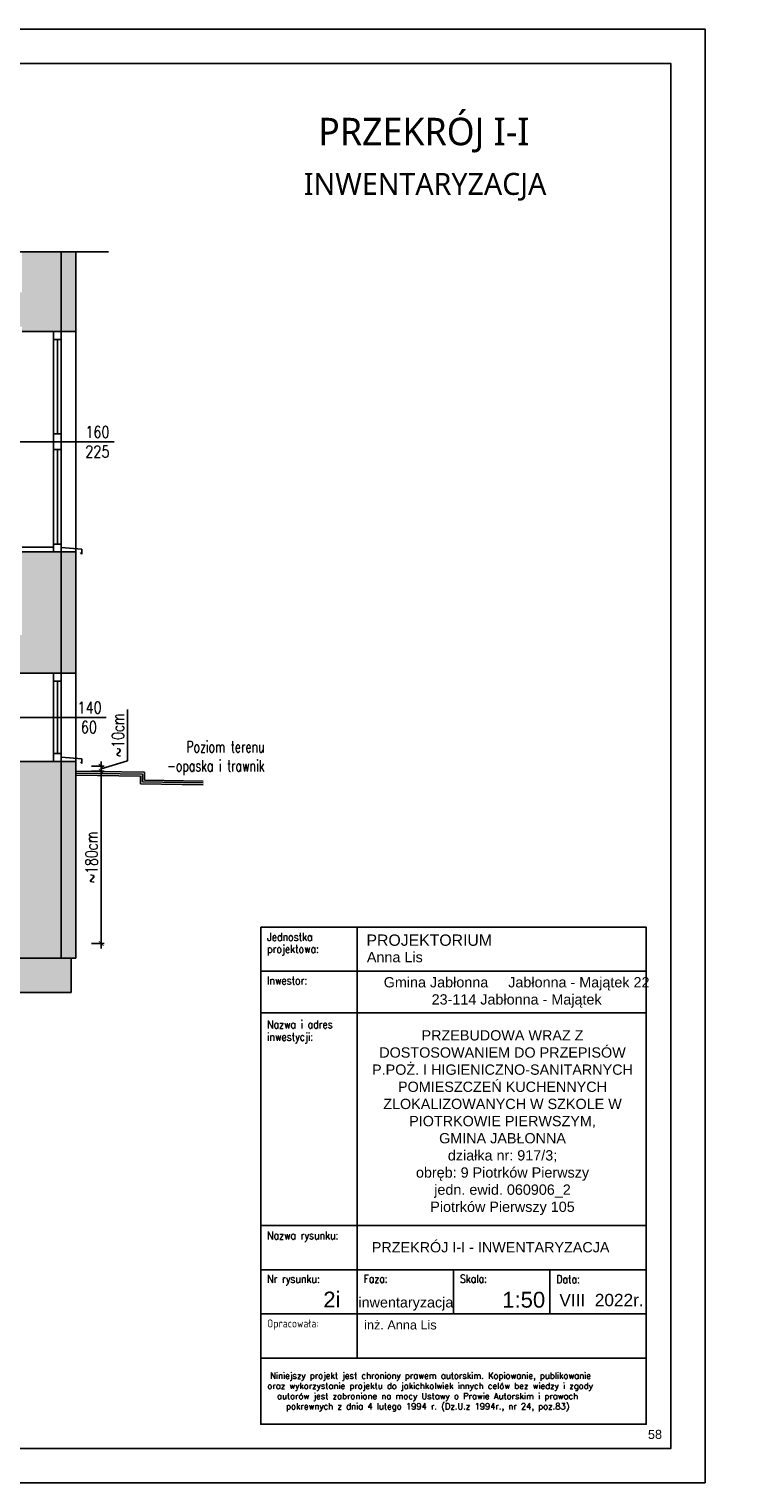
# Model space of a CAD drawing. Header units: millimetres. Extents: x 31969 to 285678, y -69766 to -1123.
# Tile 73 of 102: x 146449 to 147164, y -7196 to -5711. Entities that reach past the tile are written whole.
import ezdxf
from ezdxf.lldxf.tags import DXFTag

# ---------------------------------------------------------------- set-up
doc = ezdxf.new("R2010")
doc.units = ezdxf.units.MM
for name, color, linetype in [('a-izolacja 1', 3, 'Continuous'), ('a-opis 1', 3, 'Continuous'), ('a-opis 2', 1, 'Continuous'), ('a-opis stolarki 2', 1, 'Continuous'), ('a-przekrój 1', 3, 'Continuous'), ('a-stolarka okienna', 3, 'Continuous'), ('a-szkło', 4, 'Continuous'), ('a-szraf', 252, 'Continuous'), ('a-wymiary', 11, 'Continuous'), ('a-ściany istniejące murowane', 6, 'Continuous')]:
    doc.layers.add(name, color=color, linetype=linetype)
doc.styles.add('IREK', font='simplex.shx', dxfattribs={"width": 0.8})
doc.styles.add('MAREK', font='simplex.shx')
doc.styles.add('PRZEKRÓJ2', font='l_10646.ttf')
doc.styles.add('RS01507', font='romans.shx', dxfattribs={"width": 0.7, "height": 0.15})
doc.styles.add('TABELA2', font='arial.ttf', dxfattribs={"height": 10})
doc.styles.add('WYMIAR', font='romans.shx', dxfattribs={"width": 0.8})
doc.styles.add('WYMIARY', font='simplex.shx', dxfattribs={"width": 0.75})
tags = doc.linetypes.add('DASHED', pattern=[0.75, 0.5, -0.25]).pattern_tags.tags
tags[6:7] = [DXFTag(74, 4), DXFTag(75, 0), DXFTag(340, '0'), DXFTag(46, 1.0), DXFTag(50, 0.0), DXFTag(44, 0.0), DXFTag(45, 0.0)]
tags[4:5] = [DXFTag(74, 4), DXFTag(75, 0), DXFTag(340, '0'), DXFTag(46, 1.0), DXFTag(50, 0.0), DXFTag(44, 0.0), DXFTag(45, 0.0)]
doc.dimstyles.new('MAREK50', dxfattribs={"dimtxt": 12.5, "dimasz": 5, "dimexe": 3, "dimexo": 2, "dimgap": 3.5, "dimtad": 1, "dimdec": 1, "dimdsep": 46, "dimtxsty": 'WYMIARY', "dimblk1": 'ARCHTICK', "dimblk2": 'ARCHTICK', "dimsah": 1, "dimcen": 2.5, "dimdle": 5, "dimadec": 0, "dimazin": 0, "dimtfac": 1, "dimtdec": 1, "dimtmove": 1, "dimatfit": 3, "dimldrblk": 'ARCHTICK', "dimfxl": 0, "dimtolj": 1, "dimtzin": 0, "dimarcsym": 0})

# ---------------------------------------------------------------- blocks, each defined once
blk = doc.blocks.new('_ARCHTICK')
at = {"color": 0, "linetype": 'ByBlock', "const_width": 0.15}
blk.add_lwpolyline([(-0.5, -0.5), (0.5, 0.5)], dxfattribs=at)
blk = doc.blocks.new('*D36')
at = {"layer": 'a-wymiary', "color": 0, "lineweight": -2, "ltscale": 100}
for p, q in [((146549.7, -6458.3), (146549.7, -6405.8)), ((146522.7, -6466.4), (146549.7, -6458.3)), ((146522.7, -6463.9), (146522.7, -6458.9)), ((146512.7, -6463.9), (146525.7, -6463.9)), ((146512.7, -6468.9), (146525.7, -6468.9)), ((146522.7, -6463.9), (146522.7, -6468.9)), ((146522.7, -6463.9), (146522.7, -6468.9)), ((146522.7, -6468.9), (146522.7, -6473.9))]:
    blk.add_line(p, q, dxfattribs=at)
at = {"layer": 'DEFPOINTS', "color": 0, "ltscale": 100}
for p in [(146496.4, -6468.9), (146497, -6463.9), (146522.7, -6468.9)]:
    blk.add_point(p, dxfattribs=at)
at = {"layer": 'a-wymiary', "color": 0, "lineweight": -2, "ltscale": 100, "xscale": 5, "yscale": 5, "zscale": 5}
for p, rotation in [((146522.7, -6463.9), 270), ((146522.7, -6468.9), 90)]:
    blk.add_blockref('_ARCHTICK', p, dxfattribs=dict(at, rotation=rotation))
at = {"layer": 'a-wymiary', "color": 0, "ltscale": 100, "insert": (146539.9, -6432.1), "char_height": 12.5, "attachment_point": 5, "rotation": 90, "style": 'WYMIARY'}
blk.add_mtext('\\A1;~10cm', dxfattribs=at)
blk = doc.blocks.new('*D146')
at = {"layer": 'a-wymiary', "color": 0, "lineweight": -2, "ltscale": 100}
for p, q in [((146512.7, -6468.9), (146525.7, -6468.9)), ((146522.7, -6463.9), (146522.7, -6649.9)), ((146512.7, -6644.9), (146525.7, -6644.9))]:
    blk.add_line(p, q, dxfattribs=at)
at = {"layer": 'DEFPOINTS', "color": 0, "ltscale": 100}
for p in [(146496.4, -6468.9), (146427, -6644.9), (146522.7, -6644.9)]:
    blk.add_point(p, dxfattribs=at)
at = {"layer": 'a-wymiary', "color": 0, "lineweight": -2, "ltscale": 100, "xscale": 5, "yscale": 5, "zscale": 5}
for p, rotation in [((146522.7, -6468.9), 90), ((146522.7, -6644.9), 270)]:
    blk.add_blockref('_ARCHTICK', p, dxfattribs=dict(at, rotation=rotation))
at = {"layer": 'a-wymiary', "color": 0, "ltscale": 100, "insert": (146512.9, -6556.9), "char_height": 12.5, "attachment_point": 5, "rotation": 90, "style": 'WYMIARY'}
blk.add_mtext('\\A1;~180cm', dxfattribs=at)

msp = doc.modelspace()

# ---------------------------------------------------------------- hatches: boundary and pattern name
at = {"layer": 'a-szraf', "ltscale": 0.9}
h = msp.add_hatch(color=254, dxfattribs=at)
h.dxf.hatch_style = 1
h.paths.add_polyline_path([(146481.96, -5938.46), (146441.96, -5938.46), (146441.96, -5979.95), (145410.96, -5979.95), (145410.96, -5938.46), (145370.96, -5938.46), (145370.96, -6019.95), (145410.96, -6019.95), (145410.96, -6014.95), (146441.96, -6014.95), (146441.96, -6019.95), (146481.96, -6019.95)])
h.paths.add_polyline_path([(145370.96, -5938.46), (145355.96, -5938.46), (145355.96, -6019.95), (145370.96, -6019.95)])
h.paths.add_polyline_path([(146496.96, -5938.46), (146481.96, -5938.46), (146481.96, -6019.95), (146496.96, -6019.95)])
h.paths.add_polyline_path([(146496.96, -6244.95), (146481.96, -6244.95), (146481.96, -6368.95), (146496.96, -6368.95)])
h.paths.add_polyline_path([(146481.96, -6244.95), (146441.96, -6244.95), (146441.96, -6329.95), (145410.96, -6329.95), (145410.96, -6244.95), (145370.96, -6244.95), (145370.96, -6368.95), (145425.96, -6368.95), (145425.96, -6364.95), (145978.96, -6364.95), (145978.96, -6440.95), (146022.96, -6440.95), (146022.96, -6364.95), (146426.96, -6364.95), (146426.96, -6368.95), (146481.96, -6368.95)])
h.paths.add_polyline_path([(145370.96, -6244.95), (145355.96, -6244.95), (145355.96, -6368.95), (145370.96, -6368.95)])
h.paths.add_polyline_path([(145425.96, -6458.95), (145370.96, -6458.95), (145370.96, -6659.95), (145425.96, -6659.95)])
h.paths.add_polyline_path([(145370.96, -6458.95), (145355.96, -6458.95), (145355.96, -6659.95), (145360.96, -6659.95), (145370.96, -6659.95)])
h.paths.add_polyline_path([(145435.96, -6659.95), (145360.96, -6659.95), (145360.96, -6694.95), (145435.96, -6694.95)])
h.paths.add_polyline_path([(146491.96, -6659.95), (146416.96, -6659.95), (146416.96, -6694.95), (146491.96, -6694.95)])
h.paths.add_polyline_path([(146481.96, -6458.95), (146426.96, -6458.95), (146426.96, -6659.95), (146481.96, -6659.95)])
h.paths.add_polyline_path([(146496.96, -6458.95), (146481.96, -6458.95), (146481.96, -6659.95), (146491.96, -6659.95), (146496.96, -6659.95)])
h.paths.add_polyline_path([(146196.96, -6364.95), (146181.96, -6364.95), (146181.96, -6440.95), (146196.96, -6440.95)], flags=17)
h.paths.add_polyline_path([(146324.96, -6364.95), (146309.96, -6364.95), (146309.96, -6644.95), (146324.96, -6644.95)])
h.paths.add_polyline_path([(146416.96, -6667.95), (145435.96, -6667.95), (145435.96, -6682.95), (146416.96, -6682.95)])
h.paths.add_polyline_path([(146416.96, -6659.95), (146426.96, -6659.95), (146426.96, -6657.95), (145425.96, -6657.95), (145425.96, -6659.95), (145435.96, -6659.95), (145435.96, -6667.95), (146416.96, -6667.95)])
h.paths.add_polyline_path([(146426.96, -6650.95), (145425.96, -6650.95), (145425.96, -6657.95), (146426.96, -6657.95)])
h.paths.add_polyline_path([(146426.96, -6644.95), (146022.96, -6644.95), (145425.96, -6644.95), (145425.96, -6650.95), (146426.96, -6650.95)])
h.paths.add_polyline_path([(146022.96, -6641.95), (146014.96, -6641.95), (145545.22, -6641.95), (145545.22, -6642.14), (145545.03, -6641.95), (145425.96, -6641.95), (145425.96, -6644.95), (146022.96, -6644.95)])
h.paths.add_polyline_path([(145913.95, -6007.76), (146005.58, -6007.76), (146005.58, -5988.76), (145913.95, -5988.76)], flags=24)
h.paths.add_polyline_path([(145480.07, -6358.47), (145480.07, -6345.53), (145461.32, -6345.53), (145461.32, -6358.47)], flags=24)
h.paths.add_polyline_path([(146386.06, -6362.22), (146386.06, -6349.28), (146367.31, -6349.28), (146367.31, -6362.22)], flags=24)
h.paths.add_polyline_path([(145838.27, -6358.88), (146114.45, -6358.88), (146114.45, -6339.88), (145838.27, -6339.88)], flags=24)

# ---------------------------------------------------------------- linework, layer by layer
at = {"layer": 'a-izolacja 1'}
for p, q in [((146481.96, -6019.95), (146481.96, -5938.46)), ((146481.96, -6368.95), (146481.96, -6244.95)), ((146481.96, -6659.95), (146481.96, -6458.95))]:
    msp.add_line(p, q, dxfattribs=at)
at = {"layer": 'a-opis 1', "ltscale": 0.5}
for p, q in [((146784.3, -6628.24), (146784.3, -7023.35)), ((146685.78, -6673.06), (147079.86, -6673.06)), ((146685.78, -6715.61), (147079.86, -6715.61)), ((146981.34, -6715.61), (147079.86, -6715.61)), ((146685.78, -6933.06), (147079.86, -6933.06)), ((146685.78, -6978.21), (147079.86, -6978.21)), ((146882.82, -6978.21), (146882.82, -7023.35)), ((146981.34, -6978.21), (146981.34, -7023.35)), ((146685.78, -7023.35), (147079.86, -7023.35)), ((146685.78, -7023.35), (147079.86, -7023.35)), ((146784.3, -7023.35), (146784.3, -7068.5)), ((146685.78, -7068.5), (147079.86, -7068.5)), ((146685.78, -7068.5), (147079.86, -7068.5))]:
    msp.add_line(p, q, dxfattribs=at)
at = {"layer": 'a-opis 2', "ltscale": 2}
for points in [[(147139.86, -7195.89), (145039.86, -7195.89), (145039.86, -5710.89), (147139.86, -5710.89)], [(145164.86, -5745.89), (147104.86, -5745.89), (147104.86, -7160.89), (145164.86, -7160.89)], [(146685.78, -6628.24), (147079.86, -6628.24), (147079.86, -7135.89), (146685.78, -7135.89)], [(146685.78, -6628.24), (147079.86, -6628.24), (147079.86, -7135.89), (146685.78, -7135.89)]]:
    msp.add_lwpolyline(points, close=True, dxfattribs=at)
at = {"layer": 'a-opis stolarki 2'}
for p, q in [((146535.86, -6132.45), (146425.89, -6132.45)), ((146527.95, -6413.95), (146417.98, -6413.95))]:
    msp.add_line(p, q, dxfattribs=at)
at = {"layer": 'a-przekrój 1'}
for p, q in [((146496.96, -6468.95), (146566.96, -6469.95)), ((146496.96, -6470.95), (146564.96, -6471.91)), ((146496.96, -6472.95), (146562.96, -6473.88)), ((146562.96, -6473.88), (146562.96, -6481.88)), ((146564.96, -6471.91), (146564.96, -6479.91)), ((146566.96, -6469.95), (146566.96, -6477.95)), ((146562.96, -6481.88), (146626.96, -6482.95)), ((146564.96, -6479.91), (146626.96, -6480.95)), ((146566.96, -6477.95), (146626.96, -6478.95))]:
    msp.add_line(p, q, dxfattribs=at)
at = {"layer": 'a-stolarka okienna'}
for p, q in [((146473.96, -6020.17), (146473.96, -6244.95)), ((146473.96, -6027.95), (146481.96, -6027.95)), ((146481.96, -6019.95), (146481.96, -6244.95)), ((146496.96, -6019.95), (146496.96, -6244.72)), ((146473.96, -6124.45), (146481.96, -6124.45)), ((146473.96, -6132.45), (146481.96, -6132.45)), ((146473.96, -6140.45), (146481.96, -6140.45)), ((146473.96, -6236.95), (146481.96, -6236.95)), ((146441.96, -6239.95), (146473.96, -6239.95)), ((146502.92, -6242.19), (146481.96, -6240.45)), ((146502.92, -6247.19), (146501.78, -6245.69)), ((146502.92, -6247.19), (146502.92, -6242.19)), ((146473.96, -6369.17), (146473.96, -6458.95)), ((146481.96, -6368.95), (146481.96, -6458.95)), ((146496.96, -6369.17), (146496.96, -6458.95)), ((146473.96, -6376.95), (146481.96, -6376.95)), ((146473.96, -6450.95), (146481.96, -6450.95)), ((146502.92, -6456.19), (146481.96, -6454.45)), ((146502.92, -6461.19), (146501.78, -6459.69)), ((146502.92, -6461.19), (146502.92, -6456.19))]:
    msp.add_line(p, q, dxfattribs=at)
at = {"layer": 'a-szkło', "ltscale": 2}
for p, q in [((146477.96, -6124.45), (146477.96, -6027.95)), ((146477.96, -6236.95), (146477.96, -6140.45)), ((146477.96, -6450.95), (146477.96, -6376.95))]:
    msp.add_line(p, q, dxfattribs=at)
at = {"layer": 'a-ściany istniejące murowane', "linetype": 'DASHED', "ltscale": 20}
msp.add_line((146530.13, -5938.46), (145325.56, -5938.46), dxfattribs=at)
at = {"layer": 'a-ściany istniejące murowane'}
for p, q in [((146496.96, -6019.95), (146496.96, -5938.46)), ((146441.96, -6019.95), (146496.96, -6019.95)), ((146441.96, -6244.95), (146496.96, -6244.95)), ((146496.96, -6368.95), (146496.96, -6244.95)), ((146496.96, -6368.95), (146426.96, -6368.95)), ((146426.96, -6458.95), (146496.96, -6458.95)), ((146496.96, -6659.95), (146496.96, -6458.95)), ((146491.96, -6659.95), (146496.96, -6659.95))]:
    msp.add_line(p, q, dxfattribs=at)
msp.add_lwpolyline([(146491.96, -6659.95), (146416.96, -6659.95), (146416.96, -6694.95), (146491.96, -6694.95)], close=True, dxfattribs=at)

# ---------------------------------------------------------------- texts
at = {"layer": 'a-opis 1', "ltscale": 0.5, "style": 'IREK', "width": 0.85}
for s, height, p in [('Jednostka ', 8.165, (146692.39, -6642.3)), ('projektowa:', 8.1648, (146692.39, -6654.57)), ('Inwestor:', 8.165, (146692.39, -6686.77)), ('Nazwa i adres', 8.1648, (146692.39, -6731.6)), ('inwestycji:', 8.1648, (146692.39, -6744.22)), ('Nazwa rysunku:', 8.1648, (146692.39, -6947.1)), ('Nr rysunku:', 8.1648, (146692.39, -6991.6)), ('Faza:', 8.165, (146790.91, -6991.4)), ('Skala:', 8.165, (146889.43, -6991.4)), ('Data:', 8.165, (146987.95, -6991.92)), ('Opracowała:', 8.1648, (146692.39, -7037.07))]:
    msp.add_text(s, height=height, dxfattribs=at).set_placement(p)
at = {"layer": 'a-opis 1', "ltscale": 0.5, "style": 'TABELA2'}
for s, height, p in [('PROJEKTORIUM', 11.5547, (146793.92, -6647.27)), ('Anna Lis', 10.504, (146794.29, -6664.09)), ('PRZEKRÓJ I-I - INWENTARYZACJA', 10.5043, (146799.32, -6960.41)), ('2i', 16.166, (146749.75, -7016.68)), ('inwentaryzacja', 10.5043, (146785.63, -7016.68)), ('  1:50', 16.166, (146920.04, -7016.86)), ('VIII  2022r.', 12.6051, (146991.01, -7015.37)), ('inż. Anna Lis', 9.2648, (146791.5, -7039.14)), ('58', 9.265, (147081.52, -7150.95))]:
    msp.add_text(s, height=height, dxfattribs=at).set_placement(p)
at = {"layer": 'a-opis 1', "ltscale": 40, "insert": (146689.69, -6438.2), "char_height": 11.613, "width": 139.889, "attachment_point": 3, "style": 'RS01507'}
msp.add_mtext('Poziom terenu\\P-opaska i trawnik', dxfattribs=at)
at = {"layer": 'a-opis 1', "ltscale": 0.5}
for s, insert, char_height, width, attachment_point, style in [('{\\fArial|b0|i0|c238|p34;Gmina Jabłonna     Jabłonna - Majątek 22^I\\P23-114 Jabłonna - Majątek}', (146947.31, -6694.85, -38205), 10.5043, 333.0192, 5, 'TABELA2'), ('{\\fArial|b0|i0|c238|p34;\\PPRZEBUDOWA WRAZ Z DOSTOSOWANIEM DO PRZEPISÓW P.POŻ. I HIGIENICZNO-SANITARNYCH POMIESZCZEŃ KUCHENNYCH ZLOKALIZOWANYCH W SZKOLE W PIOTRKOWIE PIERWSZYM, \\PGMINA JABŁONNA\\Pdziałka nr: 917/3; \\Pobręb: 9 Piotrków Pierwszy \\Pjedn. ewid. 060906_2\\PPiotrków Pierwszy 105}', (146932.9, -6819.11, 38205), 10.50429, 291.6593, 5, 'TABELA2'), ('{\\W1.04846; }Niniejszy projekt jest chroniony prawem autorskim. Kopiowanie, publikowanie \\P{\\W0.31162; }oraz wykorzystanie projektu do jakichkolwiek innych celów bez wiedzy i zgody \\P{\\W2.68004; }autorów jest zabronione na mocy Ustawy o Prawie Autorskim i prawach \\P{\\W4.83793; }pokrewnych z dnia 4 lutego 1994 r. (Dz.U.z 1994r., nr 24, poz.83)', (146690.96, -7083.23), 6.25, 382.3933, 1, 'MAREK')]:
    msp.add_mtext(s, dxfattribs=dict(at, insert=insert, char_height=char_height, width=width, attachment_point=attachment_point, style=style))
at = {"layer": 'a-opis 2', "ltscale": 2, "style": 'PRZEKRÓJ2'}
for s, height, p in [('PRZEKRÓJ I-I', 28.0378, (146744.57, -5829.55)), ('INWENTARYZACJA', 22.4302, (146729.86, -5880.26))]:
    msp.add_text(s, height=height, dxfattribs=at).set_placement(p)
at = {"layer": 'a-opis stolarki 2', "char_height": 12, "width": 23.8958, "attachment_point": 7, "style": 'WYMIAR'}
for s, insert in [('{\\W0.995659; }\\P 160\\P225', (146506.53, -6148.44)), ('{\\W0.995659; }\\P 140\\P{\\W0.367088; }60', (146498.63, -6429.94))]:
    msp.add_mtext(s, dxfattribs=dict(at, insert=insert))

# ---------------------------------------------------------------- dimensions: what is measured, and where the dimension line sits
at = {"layer": 'a-wymiary', "ltscale": 100}
for base, p1, p2, text, picture, middle in [((146522.69, -6468.94), (146496.96, -6463.95), (146496.38, -6468.94), '~10cm', '*D36', (146539.94, -6454.84)), ((146522.69, -6644.95), (146496.38, -6468.94), (146426.96, -6644.95), '~180cm', '*D146', (146512.94, -6556.94))]:
    dim = msp.add_linear_dim(base=base, p1=p1, p2=p2, angle=90, text=text, dimstyle='MAREK50', override={"dimfxl": 10, "dimfxlon": 1}, dxfattribs=at)
    dim.commit()
    dim.dimension.update_dxf_attribs({"geometry": picture, "text_midpoint": middle})

doc.saveas('drawing.dxf')
